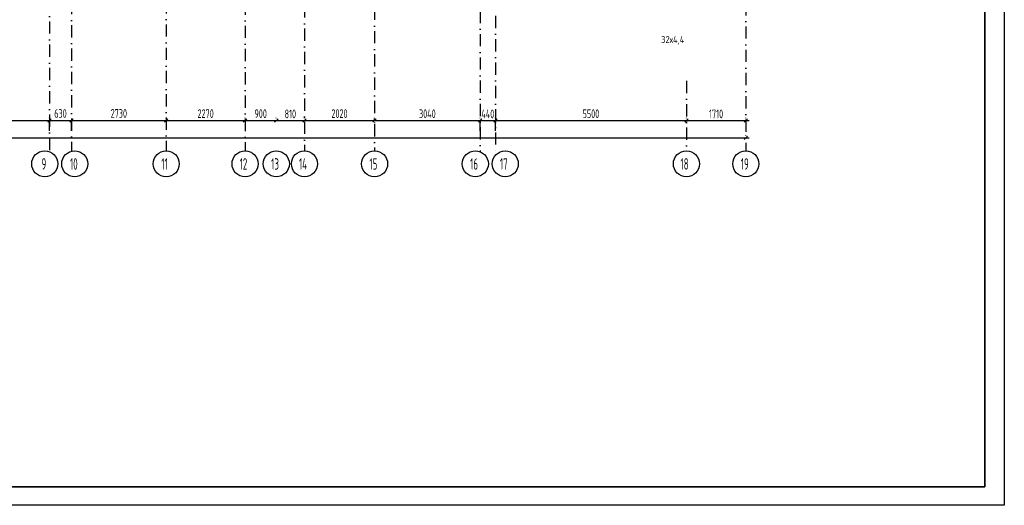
# Model space of a CAD drawing. Extents: x -1560602 to 321118, y -2308202 to -430103.
# Tile 94 of 104: x -1504795 to -1476440, y -2067694 to -2053713. Entities that reach past the tile are written whole.
import ezdxf

# ---------------------------------------------------------------- set-up
doc = ezdxf.new("R2010")
doc.units = 0
doc.header["$MEASUREMENT"] = 0
doc.header["$PDSIZE"] = -5
doc.linetypes.add('Dot & Dashed', pattern=[670.277762, 352.777767, -176.388884, 0, -141.111112])
doc.linetypes.add('Штрихпунктирная', pattern=[0.670278, 0.352778, -0.176389, 0, -0.141111])
doc.layers.get('0').update_dxf_attribs({"color": 255, "linetype": 'CONTINUOUS'})
doc.layers.get('Defpoints').update_dxf_attribs({"linetype": 'CONTINUOUS'})
doc.layers.add('Оси', color=253, linetype='Dot & Dashed')
doc.layers.add('РАЗМЕРЫ', color=255, linetype='CONTINUOUS')
doc.styles.add('GOST 2.304', font='CS_Gost2304.shx', dxfattribs={"width": 0.7})
doc.styles.get("Standard").update_dxf_attribs({"font": 'spds.shx', "width": 0.7, "height": 250})
doc.styles.add('СГЕНЕРИР_СТИЛЬ_1', font='txt')
doc.dimstyles.new('SPDS', dxfattribs={"dimscale": 100, "dimtxt": 2.5, "dimasz": 1, "dimexe": 0.75, "dimexo": 0.625, "dimtad": 1, "dimdec": 0, "dimtxsty": 'GOST 2.304', "dimblk": 'OBLIQUE', "dimcen": 2.5, "dimdle": 1, "dimadec": 0, "dimazin": 2, "dimtfac": 0.75, "dimtdec": 0, "dimtmove": 0, "dimatfit": 0, "dimfxl": 1, "dimtolj": 1, "dimarcsym": 1})

# ---------------------------------------------------------------- blocks, each defined once
blk = doc.blocks.new('ARROWHEAD_6')
at = {"color": 0, "linetype": 'Continuous', "lineweight": 0}
for p, q in [((0, 0), (-1, 0)), ((-0.5, -0.5), (0.5, 0.5))]:
    blk.add_line(p, q, dxfattribs=at)
blk = doc.blocks.new('_Oblique')
at = {"color": 0, "linetype": 'ByBlock', "lineweight": -2}
blk.add_line((-0.5, -0.5), (0.5, 0.5), dxfattribs=at)
blk = doc.blocks.new('*D245')
at = {"layer": 'Defpoints', "color": 0, "transparency": 16777216}
for p in [(-1509695, -2056614), (-1503935, -2056614), (-1503935, -2056614)]:
    blk.add_point(p, dxfattribs=at)
at = {"layer": 'РАЗМЕРЫ', "color": 0, "lineweight": -2, "transparency": 16777216}
for p, q in [((-1509695, -2056551), (-1509695, -2056539)), ((-1509795, -2056614), (-1503835, -2056614)), ((-1503935, -2056676), (-1503935, -2056689))]:
    blk.add_line(p, q, dxfattribs=at)
at = {"layer": 'РАЗМЕРЫ', "color": 0, "lineweight": -2, "transparency": 16777216, "xscale": 100, "yscale": 100, "zscale": 100, "rotation": 180}
blk.add_blockref('_Oblique', (-1509695, -2056614), dxfattribs=at)
at = {"layer": 'РАЗМЕРЫ', "color": 0, "lineweight": -2, "transparency": 16777216, "xscale": 100, "yscale": 100, "zscale": 100}
blk.add_blockref('_Oblique', (-1503935, -2056614), dxfattribs=at)
at = {"layer": 'РАЗМЕРЫ', "color": 0, "transparency": 16777216, "insert": (-1506815, -2056414), "char_height": 250, "attachment_point": 5}
blk.add_mtext('\\A1;5760', dxfattribs=at)
blk = doc.blocks.new('*D246')
at = {"layer": 'Defpoints', "color": 0, "transparency": 16777216}
for p in [(-1503935, -2056614), (-1503305, -2056610), (-1503305, -2056614)]:
    blk.add_point(p, dxfattribs=at)
at = {"layer": 'РАЗМЕРЫ', "color": 0, "lineweight": -2, "transparency": 16777216}
for p, q in [((-1503935, -2056551), (-1503935, -2056539)), ((-1504035, -2056614), (-1503205, -2056614)), ((-1503305, -2056672), (-1503305, -2056689))]:
    blk.add_line(p, q, dxfattribs=at)
at = {"layer": 'РАЗМЕРЫ', "color": 0, "lineweight": -2, "transparency": 16777216, "xscale": 100, "yscale": 100, "zscale": 100, "rotation": 180}
blk.add_blockref('_Oblique', (-1503935, -2056614), dxfattribs=at)
at = {"layer": 'РАЗМЕРЫ', "color": 0, "lineweight": -2, "transparency": 16777216, "xscale": 100, "yscale": 100, "zscale": 100}
blk.add_blockref('_Oblique', (-1503305, -2056614), dxfattribs=at)
at = {"layer": 'РАЗМЕРЫ', "color": 0, "transparency": 16777216, "insert": (-1503620, -2056414), "char_height": 250, "attachment_point": 5}
blk.add_mtext('\\A1;630', dxfattribs=at)
blk = doc.blocks.new('*D247')
at = {"layer": 'Defpoints', "color": 0, "transparency": 16777216}
for p in [(-1503305, -2056610), (-1500575, -2056614), (-1500575, -2056614)]:
    blk.add_point(p, dxfattribs=at)
at = {"layer": 'РАЗМЕРЫ', "color": 0, "lineweight": -2, "transparency": 16777216}
for p, q in [((-1500575, -2056551), (-1500575, -2056539)), ((-1503405, -2056614), (-1500475, -2056614)), ((-1503305, -2056672), (-1503305, -2056689))]:
    blk.add_line(p, q, dxfattribs=at)
at = {"layer": 'РАЗМЕРЫ', "color": 0, "lineweight": -2, "transparency": 16777216, "xscale": 100, "yscale": 100, "zscale": 100, "rotation": 180}
blk.add_blockref('_Oblique', (-1503305, -2056614), dxfattribs=at)
at = {"layer": 'РАЗМЕРЫ', "color": 0, "lineweight": -2, "transparency": 16777216, "xscale": 100, "yscale": 100, "zscale": 100}
blk.add_blockref('_Oblique', (-1500575, -2056614), dxfattribs=at)
at = {"layer": 'РАЗМЕРЫ', "color": 0, "transparency": 16777216, "insert": (-1501940, -2056412), "char_height": 250, "attachment_point": 5}
blk.add_mtext('\\A1;2730', dxfattribs=at)
blk = doc.blocks.new('*D248')
at = {"layer": 'Defpoints', "color": 0, "transparency": 16777216}
for p in [(-1500575, -2056614), (-1498305, -2056614), (-1498305, -2056614)]:
    blk.add_point(p, dxfattribs=at)
at = {"layer": 'РАЗМЕРЫ', "color": 0, "lineweight": -2, "transparency": 16777216}
for p, q in [((-1500575, -2056551), (-1500575, -2056539)), ((-1498305, -2056551), (-1498305, -2056539)), ((-1500675, -2056614), (-1498205, -2056614))]:
    blk.add_line(p, q, dxfattribs=at)
at = {"layer": 'РАЗМЕРЫ', "color": 0, "lineweight": -2, "transparency": 16777216, "xscale": 100, "yscale": 100, "zscale": 100, "rotation": 180}
blk.add_blockref('_Oblique', (-1500575, -2056614), dxfattribs=at)
at = {"layer": 'РАЗМЕРЫ', "color": 0, "lineweight": -2, "transparency": 16777216, "xscale": 100, "yscale": 100, "zscale": 100}
blk.add_blockref('_Oblique', (-1498305, -2056614), dxfattribs=at)
at = {"layer": 'РАЗМЕРЫ', "color": 0, "transparency": 16777216, "insert": (-1499440, -2056417), "char_height": 250, "attachment_point": 5}
blk.add_mtext('\\A1;2270', dxfattribs=at)
blk = doc.blocks.new('*D249')
at = {"layer": 'Defpoints', "color": 0, "transparency": 16777216}
for p in [(-1498305, -2056614), (-1497405, -2056614), (-1497405, -2056614)]:
    blk.add_point(p, dxfattribs=at)
at = {"layer": 'РАЗМЕРЫ', "color": 0, "lineweight": -2, "transparency": 16777216}
for p, q in [((-1498305, -2056551), (-1498305, -2056539)), ((-1497405, -2056551), (-1497405, -2056539)), ((-1498405, -2056614), (-1497305, -2056614))]:
    blk.add_line(p, q, dxfattribs=at)
at = {"layer": 'РАЗМЕРЫ', "color": 0, "lineweight": -2, "transparency": 16777216, "xscale": 100, "yscale": 100, "zscale": 100, "rotation": 180}
blk.add_blockref('_Oblique', (-1498305, -2056614), dxfattribs=at)
at = {"layer": 'РАЗМЕРЫ', "color": 0, "lineweight": -2, "transparency": 16777216, "xscale": 100, "yscale": 100, "zscale": 100}
blk.add_blockref('_Oblique', (-1497405, -2056614), dxfattribs=at)
at = {"layer": 'РАЗМЕРЫ', "color": 0, "transparency": 16777216, "insert": (-1497855, -2056419), "char_height": 250, "attachment_point": 5}
blk.add_mtext('\\A1;900', dxfattribs=at)
blk = doc.blocks.new('*D250')
at = {"layer": 'Defpoints', "color": 0, "transparency": 16777216}
for p in [(-1497405, -2056614), (-1496595, -2056614), (-1496595, -2056614)]:
    blk.add_point(p, dxfattribs=at)
at = {"layer": 'РАЗМЕРЫ', "color": 0, "lineweight": -2, "transparency": 16777216}
for p, q in [((-1497405, -2056551), (-1497405, -2056539)), ((-1497505, -2056614), (-1496495, -2056614)), ((-1496595, -2056676), (-1496595, -2056689))]:
    blk.add_line(p, q, dxfattribs=at)
at = {"layer": 'РАЗМЕРЫ', "color": 0, "lineweight": -2, "transparency": 16777216, "xscale": 100, "yscale": 100, "zscale": 100, "rotation": 180}
blk.add_blockref('_Oblique', (-1497405, -2056614), dxfattribs=at)
at = {"layer": 'РАЗМЕРЫ', "color": 0, "lineweight": -2, "transparency": 16777216, "xscale": 100, "yscale": 100, "zscale": 100}
blk.add_blockref('_Oblique', (-1496595, -2056614), dxfattribs=at)
at = {"layer": 'РАЗМЕРЫ', "color": 0, "transparency": 16777216, "insert": (-1497000, -2056426), "char_height": 250, "attachment_point": 5}
blk.add_mtext('\\A1;810', dxfattribs=at)
blk = doc.blocks.new('*D251')
at = {"layer": 'Defpoints', "color": 0, "transparency": 16777216}
for p in [(-1496595, -2056614), (-1494575, -2056614), (-1494575, -2056614)]:
    blk.add_point(p, dxfattribs=at)
at = {"layer": 'РАЗМЕРЫ', "color": 0, "lineweight": -2, "transparency": 16777216}
for p, q in [((-1496595, -2056551), (-1496595, -2056539)), ((-1494575, -2056551), (-1494575, -2056539)), ((-1496695, -2056614), (-1494475, -2056614))]:
    blk.add_line(p, q, dxfattribs=at)
at = {"layer": 'РАЗМЕРЫ', "color": 0, "lineweight": -2, "transparency": 16777216, "xscale": 100, "yscale": 100, "zscale": 100, "rotation": 180}
blk.add_blockref('_Oblique', (-1496595, -2056614), dxfattribs=at)
at = {"layer": 'РАЗМЕРЫ', "color": 0, "lineweight": -2, "transparency": 16777216, "xscale": 100, "yscale": 100, "zscale": 100}
blk.add_blockref('_Oblique', (-1494575, -2056614), dxfattribs=at)
at = {"layer": 'РАЗМЕРЫ', "color": 0, "transparency": 16777216, "insert": (-1495585, -2056417), "char_height": 250, "attachment_point": 5}
blk.add_mtext('\\A1;2020', dxfattribs=at)
blk = doc.blocks.new('*D252')
at = {"layer": 'Defpoints', "color": 0, "transparency": 16777216}
for p in [(-1494575, -2056614), (-1491535, -2056614), (-1491535, -2056614)]:
    blk.add_point(p, dxfattribs=at)
at = {"layer": 'РАЗМЕРЫ', "color": 0, "lineweight": -2, "transparency": 16777216}
for p, q in [((-1491535, -2056551), (-1491535, -2056539)), ((-1494675, -2056614), (-1491435, -2056614)), ((-1494575, -2056676), (-1494575, -2056689))]:
    blk.add_line(p, q, dxfattribs=at)
at = {"layer": 'РАЗМЕРЫ', "color": 0, "lineweight": -2, "transparency": 16777216, "xscale": 100, "yscale": 100, "zscale": 100, "rotation": 180}
blk.add_blockref('_Oblique', (-1494575, -2056614), dxfattribs=at)
at = {"layer": 'РАЗМЕРЫ', "color": 0, "lineweight": -2, "transparency": 16777216, "xscale": 100, "yscale": 100, "zscale": 100}
blk.add_blockref('_Oblique', (-1491535, -2056614), dxfattribs=at)
at = {"layer": 'РАЗМЕРЫ', "color": 0, "transparency": 16777216, "insert": (-1493055, -2056421), "char_height": 250, "attachment_point": 5}
blk.add_mtext('\\A1;3040', dxfattribs=at)
blk = doc.blocks.new('*D253')
at = {"layer": 'Defpoints', "color": 0, "transparency": 16777216}
for p in [(-1491535, -2056615), (-1491095, -2056614), (-1491095, -2056614)]:
    blk.add_point(p, dxfattribs=at)
at = {"layer": 'РАЗМЕРЫ', "color": 0, "lineweight": -2, "transparency": 16777216}
for p, q in [((-1491535, -2056553), (-1491535, -2056539)), ((-1491635, -2056614), (-1490995, -2056614)), ((-1491095, -2056676), (-1491095, -2056689))]:
    blk.add_line(p, q, dxfattribs=at)
at = {"layer": 'РАЗМЕРЫ', "color": 0, "lineweight": -2, "transparency": 16777216, "xscale": 100, "yscale": 100, "zscale": 100, "rotation": 180}
blk.add_blockref('_Oblique', (-1491535, -2056614), dxfattribs=at)
at = {"layer": 'РАЗМЕРЫ', "color": 0, "lineweight": -2, "transparency": 16777216, "xscale": 100, "yscale": 100, "zscale": 100}
blk.add_blockref('_Oblique', (-1491095, -2056614), dxfattribs=at)
at = {"layer": 'РАЗМЕРЫ', "color": 0, "transparency": 16777216, "insert": (-1491315, -2056426), "char_height": 250, "attachment_point": 5}
blk.add_mtext('\\A1;440', dxfattribs=at)
blk = doc.blocks.new('*D254')
at = {"layer": 'Defpoints', "color": 0, "transparency": 16777216}
for p in [(-1491095, -2056614), (-1485595, -2056594), (-1485595, -2056614)]:
    blk.add_point(p, dxfattribs=at)
at = {"layer": 'РАЗМЕРЫ', "color": 0, "lineweight": -2, "transparency": 16777216}
for p, q in [((-1491095, -2056551), (-1491095, -2056539)), ((-1491195, -2056614), (-1485495, -2056614)), ((-1485595, -2056657), (-1485595, -2056689))]:
    blk.add_line(p, q, dxfattribs=at)
at = {"layer": 'РАЗМЕРЫ', "color": 0, "lineweight": -2, "transparency": 16777216, "xscale": 100, "yscale": 100, "zscale": 100, "rotation": 180}
blk.add_blockref('_Oblique', (-1491095, -2056614), dxfattribs=at)
at = {"layer": 'РАЗМЕРЫ', "color": 0, "lineweight": -2, "transparency": 16777216, "xscale": 100, "yscale": 100, "zscale": 100}
blk.add_blockref('_Oblique', (-1485595, -2056614), dxfattribs=at)
at = {"layer": 'РАЗМЕРЫ', "color": 0, "transparency": 16777216, "insert": (-1488345, -2056421), "char_height": 250, "attachment_point": 5}
blk.add_mtext('\\A1;5500', dxfattribs=at)
blk = doc.blocks.new('*D255')
at = {"layer": 'Defpoints', "color": 0, "transparency": 16777216}
for p in [(-1485595, -2056614), (-1483885, -2056614), (-1483885, -2056614)]:
    blk.add_point(p, dxfattribs=at)
at = {"layer": 'РАЗМЕРЫ', "color": 0, "lineweight": -2, "transparency": 16777216}
for p, q in [((-1485595, -2056551), (-1485595, -2056539)), ((-1483885, -2056551), (-1483885, -2056539)), ((-1485695, -2056614), (-1483785, -2056614))]:
    blk.add_line(p, q, dxfattribs=at)
at = {"layer": 'РАЗМЕРЫ', "color": 0, "lineweight": -2, "transparency": 16777216, "xscale": 100, "yscale": 100, "zscale": 100, "rotation": 180}
blk.add_blockref('_Oblique', (-1485595, -2056614), dxfattribs=at)
at = {"layer": 'РАЗМЕРЫ', "color": 0, "lineweight": -2, "transparency": 16777216, "xscale": 100, "yscale": 100, "zscale": 100}
blk.add_blockref('_Oblique', (-1483885, -2056614), dxfattribs=at)
at = {"layer": 'РАЗМЕРЫ', "color": 0, "transparency": 16777216, "insert": (-1484740, -2056426), "char_height": 250, "attachment_point": 5}
blk.add_mtext('\\A1;1710', dxfattribs=at)
blk = doc.blocks.new('*D256')
at = {"layer": 'Defpoints', "color": 0, "transparency": 16777216}
for p in [(-1552135, -2057113), (-1483885, -2057113), (-1483885, -2057113)]:
    blk.add_point(p, dxfattribs=at)
at = {"layer": 'РАЗМЕРЫ', "color": 0, "lineweight": -2, "transparency": 16777216}
for p, q in [((-1552235, -2057113), (-1483785, -2057113)), ((-1552135, -2057051), (-1552135, -2057038)), ((-1483885, -2057051), (-1483885, -2057038))]:
    blk.add_line(p, q, dxfattribs=at)
at = {"layer": 'РАЗМЕРЫ', "color": 0, "lineweight": -2, "transparency": 16777216, "xscale": 100, "yscale": 100, "zscale": 100, "rotation": 180}
blk.add_blockref('_Oblique', (-1552135, -2057113), dxfattribs=at)
at = {"layer": 'РАЗМЕРЫ', "color": 0, "lineweight": -2, "transparency": 16777216, "xscale": 100, "yscale": 100, "zscale": 100}
blk.add_blockref('_Oblique', (-1483885, -2057113), dxfattribs=at)
at = {"layer": 'РАЗМЕРЫ', "color": 0, "transparency": 16777216, "insert": (-1518010, -2056911), "char_height": 250, "attachment_point": 5}
blk.add_mtext('\\A1;68250', dxfattribs=at)

msp = doc.modelspace()

# ---------------------------------------------------------------- linework, layer by layer
at = {"color": 0, "lineweight": 35, "ltscale": 100}
for p, q in [((-1477001.6, -1994536.2), (-1477001.6, -2067163.2)), ((-1477001.6, -2067163.2), (-1558501.6, -2067163.2))]:
    msp.add_line(p, q, dxfattribs=at)
at = {"layer": 'Defpoints', "color": 0, "linetype": 'Continuous', "ltscale": 100}
for p, q in [((-1476440.2, -1994036.2), (-1476440.2, -2067694.5)), ((-1476440.2, -2067694.5), (-1560601.6, -2067694.5))]:
    msp.add_line(p, q, dxfattribs=at)
at = {"layer": 'Оси', "color": 0, "linetype": 'Штрихпунктирная', "lineweight": -3, "ltscale": 1000}
for p, q in [((-1494574.7, -2008453.4), (-1494574.7, -2057488.4)), ((-1491534.7, -2011893.4), (-1491534.7, -2057515.2)), ((-1483884.7, -2030443.4), (-1483884.7, -2057488.4)), ((-1498304.7, -2031093.6), (-1498304.7, -2057488.4)), ((-1491094.7, -2032153.4), (-1491094.7, -2057618.4)), ((-1500574.7, -2033067.2), (-1500574.7, -2057488.4)), ((-1503934.7, -2034320.8), (-1503934.7, -2057515.2)), ((-1503304.7, -2034433.1), (-1503304.7, -2057500.4)), ((-1496594.7, -2052628.2), (-1496594.7, -2057488.4)), ((-1485594.7, -2055475.7), (-1485594.7, -2057488.4))]:
    msp.add_line(p, q, dxfattribs=at)
at = {"layer": 'Оси', "color": 0, "linetype": 'Continuous'}
for p, q in [((-1509694.6, -2056613.9), (-1503934.9, -2056613.9)), ((-1503934.7, -2056913.3), (-1503934.7, -2056613.8)), ((-1503934.7, -2056913.3), (-1503934.7, -2056613.8)), ((-1503934.6, -2056613.9), (-1503304.9, -2056613.9)), ((-1503304.7, -2056913.3), (-1503304.7, -2056613.8)), ((-1503304.7, -2056913.3), (-1503304.7, -2056613.8)), ((-1503304.6, -2056613.9), (-1500574.9, -2056613.9)), ((-1500574.6, -2056613.9), (-1498304.9, -2056613.9)), ((-1498304.6, -2056613.9), (-1497404.9, -2056613.9)), ((-1497404.6, -2056613.9), (-1496594.9, -2056613.9)), ((-1496594.6, -2056613.9), (-1494574.9, -2056613.9)), ((-1494574.6, -2056613.9), (-1491534.9, -2056613.9)), ((-1491534.7, -2056913.3), (-1491534.7, -2056613.8)), ((-1491534.7, -2056913.3), (-1491534.7, -2056613.8)), ((-1491534.6, -2056613.9), (-1491094.9, -2056613.9)), ((-1491094.7, -2056913.3), (-1491094.7, -2056613.8)), ((-1491094.7, -2056913.3), (-1491094.7, -2056613.8)), ((-1491094.6, -2056613.9), (-1485594.9, -2056613.9)), ((-1485594.6, -2056613.9), (-1483884.9, -2056613.9)), ((-1552134.6, -2057113.4), (-1483884.9, -2057113.4))]:
    msp.add_line(p, q, dxfattribs=at)
at = {"layer": 'Оси', "color": 0, "linetype": 'Continuous', "ltscale": 100}
for centre in [(-1504073.8, -2057863.4), (-1503210.9, -2057863.4), (-1500574.7, -2057863.4), (-1498304.7, -2057863.4), (-1497404.7, -2057863.4), (-1496594.7, -2057863.4), (-1494574.7, -2057863.4), (-1491673.8, -2057863.4), (-1490810.9, -2057863.4), (-1485594.7, -2057863.4), (-1483884.7, -2057863.4)]:
    msp.add_circle(centre, 375, dxfattribs=at)

# ---------------------------------------------------------------- block references
at = {"layer": 'Оси', "color": 0, "xscale": 0.1425, "yscale": 0.1425, "zscale": 0.1425}
for p in [(-1503934.7, -2056613.9), (-1503304.7, -2056613.9), (-1500574.7, -2056613.9), (-1498304.7, -2056613.9), (-1497404.7, -2056613.9), (-1496594.7, -2056613.9), (-1494574.7, -2056613.9), (-1491534.7, -2056613.9), (-1491094.7, -2056613.9), (-1485594.7, -2056613.9), (-1483884.7, -2056613.9), (-1483884.7, -2057113.4)]:
    msp.add_blockref('ARROWHEAD_6', p, dxfattribs=at)
at = {"layer": 'Оси', "color": 0, "xscale": 0.1425, "yscale": 0.1425, "zscale": 0.1425, "rotation": 180}
for p in [(-1503934.7, -2056613.9), (-1503304.7, -2056613.9), (-1500574.7, -2056613.9), (-1498304.7, -2056613.9), (-1497404.7, -2056613.9), (-1496594.7, -2056613.9), (-1494574.7, -2056613.9), (-1491534.7, -2056613.9), (-1491094.7, -2056613.9), (-1485594.7, -2056613.9)]:
    msp.add_blockref('ARROWHEAD_6', p, dxfattribs=at)

# ---------------------------------------------------------------- texts
at = {"color": 0}
msp.add_text('32х4,4', height=200, dxfattribs=at).set_placement((-1486321.6, -2054383.5))
at = {"layer": 'Оси', "color": 0, "linetype": 'Continuous', "width": 0.7}
for s, p in [('9', (-1504167.5, -2058030.8)), ('10', (-1503345.8, -2058030.8)), ('11', (-1500716, -2058030.8)), ('12', (-1498459.9, -2058030.8)), ('13', (-1497552.4, -2058030.8)), ('14', (-1496752.6, -2058030.8)), ('15', (-1494722, -2058030.8)), ('16', (-1491822.1, -2058030.8)), ('17', (-1490966.7, -2058030.8)), ('18', (-1485765.6, -2058030.8)), ('19', (-1484030.5, -2058030.8))]:
    msp.add_text(s, height=330, dxfattribs=at).set_placement(p)
at = {"layer": 'Оси', "color": 0, "ltscale": 100, "char_height": 0.23, "attachment_point": 5, "style": 'СГЕНЕРИР_СТИЛЬ_1'}
for s, insert in [('\\A1;630000', (-1503619.7, -2056613.7)), ('\\A1;2730000', (-1501939.7, -2056613.7)), ('\\A1;2270000', (-1499439.7, -2056613.7)), ('\\A1;900000', (-1497854.7, -2056613.7)), ('\\A1;810000', (-1496999.7, -2056613.7)), ('\\A1;2020000', (-1495584.7, -2056613.7)), ('\\A1;3040000', (-1493054.7, -2056613.7)), ('\\A1;440000', (-1491314.7, -2056613.7)), ('\\A1;5500000', (-1488344.7, -2056613.7)), ('\\A1;1710000', (-1484739.7, -2056613.7))]:
    msp.add_mtext(s, dxfattribs=dict(at, insert=insert))

# ---------------------------------------------------------------- dimensions: what is measured, and where the dimension line sits
at = {"layer": 'РАЗМЕРЫ', "color": 0}
for base, p1, p2, picture, middle in [((-1503934.7, -2056613.9), (-1509694.7, -2056613.9), (-1503934.7, -2056613.9), '*D245', (-1506814.7, -2056414)), ((-1503304.7, -2056613.9), (-1503934.7, -2056613.9), (-1503304.7, -2056609.9), '*D246', (-1503619.7, -2056414)), ((-1500574.7, -2056613.9), (-1503304.7, -2056609.9), (-1500574.7, -2056613.9), '*D247', (-1501939.7, -2056411.6)), ((-1498304.7, -2056613.9), (-1500574.7, -2056613.9), (-1498304.7, -2056613.9), '*D248', (-1499439.7, -2056416.8)), ((-1497404.7, -2056613.9), (-1498304.7, -2056613.9), (-1497404.7, -2056613.9), '*D249', (-1497854.7, -2056419.2)), ((-1496594.7, -2056613.9), (-1497404.7, -2056613.9), (-1496594.7, -2056613.9), '*D250', (-1496999.7, -2056426.4)), ((-1494574.7, -2056613.9), (-1496594.7, -2056613.9), (-1494574.7, -2056613.9), '*D251', (-1495584.7, -2056416.8)), ((-1491534.7, -2056613.9), (-1494574.7, -2056613.8), (-1491534.7, -2056613.9), '*D252', (-1493054.7, -2056421.3)), ((-1485594.7, -2056613.9), (-1491094.7, -2056613.9), (-1485594.7, -2056594.1), '*D254', (-1488344.7, -2056421.3)), ((-1483884.7, -2056613.9), (-1485594.7, -2056613.9), (-1483884.7, -2056613.9), '*D255', (-1484739.7, -2056426.4)), ((-1483884.9, -2057113.4), (-1552134.7, -2057113.4), (-1483884.9, -2057113.4), '*D256', (-1518009.8, -2056911.1))]:
    dim = msp.add_linear_dim(base=base, p1=p1, p2=p2, dimstyle='SPDS', override={"dimscale": 100, "dimlfac": 1, "dimtxsty": 'STANDARD', "dimtolj": 1}, dxfattribs=at)
    dim.commit()
    dim.dimension.update_dxf_attribs({"geometry": picture, "text_midpoint": middle})
dim = msp.add_linear_dim(base=(-1491094.7, -2056613.9), p1=(-1491534.7, -2056615.3), p2=(-1491094.7, -2056613.9), dimstyle='SPDS', override={"dimscale": 100, "dimlfac": 1, "dimtxsty": 'STANDARD', "dimtolj": 1}, dxfattribs=at)
dim.commit()
dim.dimension.update_dxf_attribs({"geometry": '*D253', "text_midpoint": (-1491314.7, -2056613.9), "dimtype": 160})

doc.saveas('drawing.dxf')
